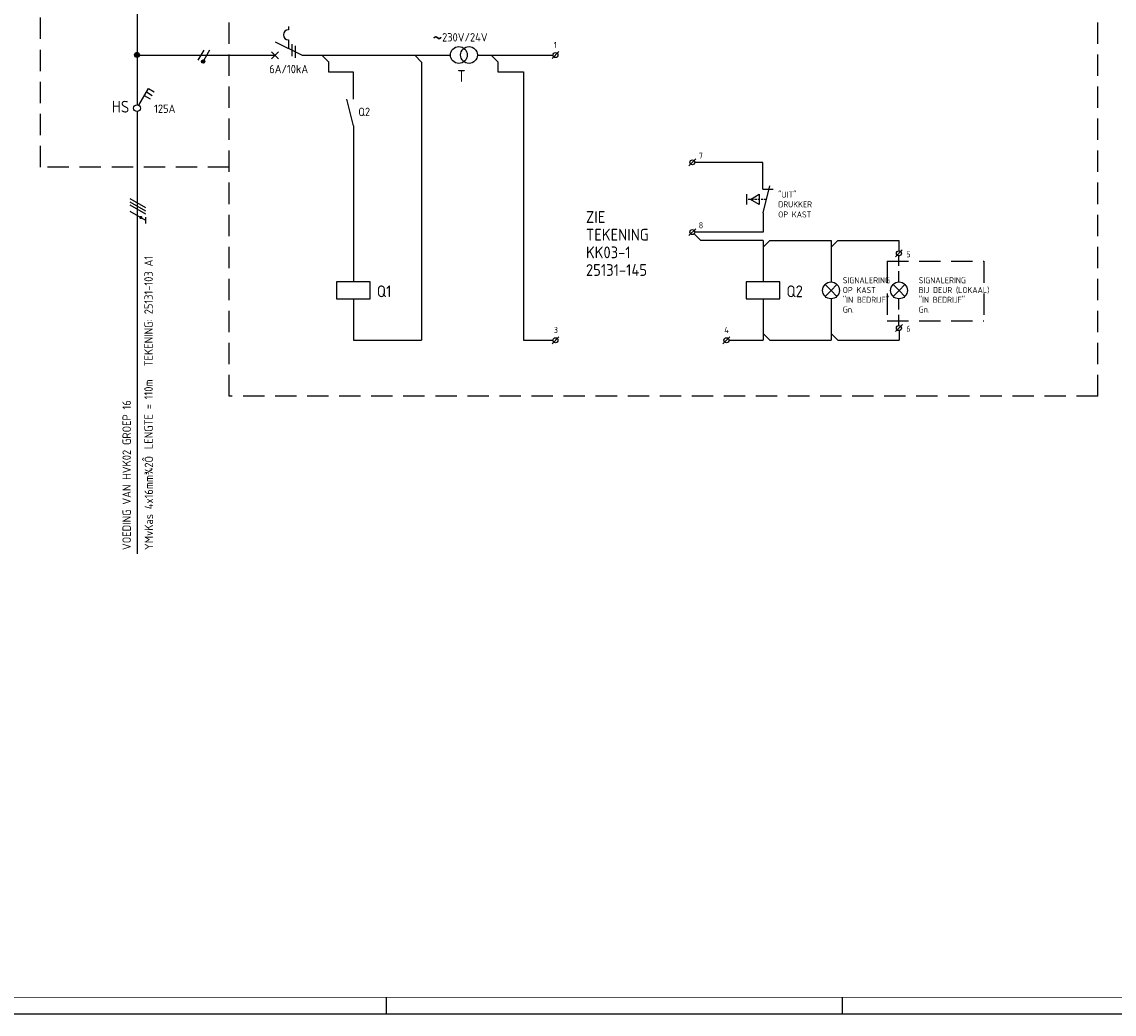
# Model space of a CAD drawing. Header units: millimetres. Extents: x 0 to 842, y 0 to 594.
# Tile 2 of 4: x 232 to 557, y 0 to 295. Entities that reach past the tile are written whole.
import ezdxf
from ezdxf.enums import TextEntityAlignment as Align

# ---------------------------------------------------------------- set-up
doc = ezdxf.new("R2010")
doc.units = ezdxf.units.MM
doc.linetypes.add('HIDDEN', pattern=[9.525, 6.35, -3.175])
doc.layers.get('0').update_dxf_attribs({"linetype": 'CONTINUOUS'})
for name, color, linetype in [('1', 7, 'CONTINUOUS'), ('40', 1, 'CONTINUOUS'), ('41', 2, 'CONTINUOUS'), ('52', 1, 'HIDDEN'), ('70', 1, 'CONTINUOUS'), ('71', 2, 'CONTINUOUS'), ('EL$2B---_KADER', 4, 'CONTINUOUS'), ('LIJN025', 10, 'CONTINUOUS'), ('LIJN035', 50, 'CONTINUOUS'), ('LIJN050', 90, 'CONTINUOUS'), ('TEKST25', 10, 'CONTINUOUS'), ('TEKST35', 50, 'CONTINUOUS'), ('TEKST50', 90, 'CONTINUOUS'), ('TEKST70', 130, 'CONTINUOUS')]:
    doc.layers.add(name, color=color, linetype=linetype)
doc.styles.add('ISO', font='ISO.SHX')
doc.styles.add('NEN', font='iso.shx')
doc.styles.add('ROMAND', font='romand')
doc.styles.get("Standard").update_dxf_attribs({"font": 'iso.shx'})

# ---------------------------------------------------------------- blocks, each defined once
blk = doc.blocks.new('A1')
at = {"layer": 'LIJN025'}
for p, q in [((340.5, 0), (340.5, 5)), ((476, 0), (476, 5))]:
    blk.add_line(p, q, dxfattribs=at)
blk.add_lwpolyline([(0, 0), (0, 594), (841, 594), (841, 0)], close=True, dxfattribs=at)
at = {"layer": 'LIJN050', "const_width": 0.2}
blk.add_lwpolyline([(836, 5), (836, 589), (25, 589), (25, 5)], close=True, dxfattribs=at)
at = {"layer": 'TEKST25', "style": 'ROMAND', "width": 2.899115}
blk.add_attdef('STATUS', text='', height=2.5, dxfattribs=at).set_placement((795, 71.5), (834, 71.5), align=Align.FIT)
at = {"layer": 'TEKST25', "style": 'ISO'}
for tag, p in [('E', (796.25, 66)), ('NAAM-E', (807.75, 66)), ('DATUM-E', (826, 66)), ('D', (796.25, 61)), ('NAAM-D', (807.75, 61)), ('DATUM-D', (826, 61)), ('C', (796.25, 56)), ('NAAM-C', (807.75, 56)), ('DATUM-C', (826, 56)), ('B', (796.25, 51)), ('NAAM-B', (807.75, 51)), ('DATUM-B', (826, 51)), ('A', (796.25, 46)), ('NAAM-A', (807.75, 46)), ('DATUM-A', (826, 46))]:
    blk.add_attdef(tag, text='', height=2.5, dxfattribs=at).set_placement(p, align=Align.CENTER)
for tag, p in [('DATUM', (673.75, 36.25)), ('SCHAAL', (709, 36.25)), ('GETEKEND', (739.25, 36.25)), ('GECONTOL.', (774, 36.25)), ('FORMAAT', (804.25, 28.25))]:
    blk.add_attdef(tag, p, '', height=2.5, dxfattribs=at)
at = {"layer": 'TEKST35', "style": 'ISO'}
for tag, p in [('PROJECT', (675.5, 72.5)), ('PLAATS', (675.5, 63.5)), ('INSTALLATIE-REGEL1', (675.5, 52.5)), ('INSTALLATIE-REGEL2', (675.5, 43.5))]:
    blk.add_attdef(tag, p, '', height=4, dxfattribs=at)
blk.add_attdef('PROJ.NR.', text='', height=4, dxfattribs=at).set_placement((822, 23), align=Align.CENTER)
at = {"layer": 'TEKST50', "style": 'ISO'}
blk.add_attdef('FILE-NAAM', text='', height=5, dxfattribs=at).set_placement((814.5, 7.5), align=Align.CENTER)
blk = doc.blocks.new('RWS023', base_point=(227, 181))
at = {"layer": '40', "style": 'NEN'}
blk.add_text('~', height=5, dxfattribs=at).set_placement((223.5, 179.5))
blk = doc.blocks.new('RWS076')
at = {"layer": '71'}
blk.add_line((2, 0), (0, 2), dxfattribs=at)
blk = doc.blocks.new('RWS075')
at = {"layer": '71'}
blk.add_line((2, 0), (0, -2), dxfattribs=at)

msp = doc.modelspace()

# ---------------------------------------------------------------- linework, layer by layer
at = {"color": 10}
for p, q in [((264.26, 242.43), (268.94, 239.72)), ((264.26, 241.49), (268.94, 238.78)), ((264.26, 241.49), (268.94, 238.78)), ((264.26, 240.55), (268.94, 237.85)), ((264.26, 238.68), (268.94, 235.97)), ((268.94, 236.91), (268.94, 235.03))]:
    msp.add_line(p, q, dxfattribs=at)
msp.add_line((264.26, 241.49), (268.94, 238.78))
at = {"color": 10, "const_width": 0.469}
msp.add_lwpolyline([(267.65, 236.99, 1), (267.42, 236.58, 1)], format="xyb", close=True, dxfattribs=at)
at = {"layer": '1', "color": 2}
for p, q in [((311.41, 293.6), (311.41, 292.6)), ((307.41, 289.02), (315.44, 285)), ((311.41, 289.6), (311.41, 287.02))]:
    msp.add_line(p, q, dxfattribs=at)
at = {"layer": '1', "color": 1}
for p, q in [((286.24, 286.55), (284.49, 283.52)), ((287.99, 286.55), (286.26, 283.56))]:
    msp.add_line(p, q, dxfattribs=at)
msp.add_circle((286.02, 283.12), 0.5, dxfattribs=at)
at = {"layer": '1', "color": 2}
msp.add_arc((311.41, 291.1), 1.5, 90, 270, dxfattribs=at)
at = {"layer": '52', "linetype": 'HIDDEN', "ltscale": 0.1}
msp.add_line((453.42, 242.19), (447.55, 242.19), dxfattribs=at)
at = {"layer": '70'}
for p, q in [((312.41, 288.27), (312.41, 284.77)), ((313.41, 287.77), (313.41, 284.27)), ((389.74, 284.09), (391.74, 286.09)), ((430.41, 252.19), (432.41, 254.19)), ((430.41, 231.46), (432.41, 233.46)), ((491.8, 225.14), (493.8, 227.14)), ((491.81, 202.94), (493.81, 204.94)), ((389.74, 199.29), (391.74, 201.29)), ((440.52, 199.29), (442.52, 201.29))]:
    msp.add_line(p, q, dxfattribs=at)
at = {"layer": '70', "const_width": 0.5}
msp.add_lwpolyline([(285.77, 283.12, 1), (286.27, 283.12, 1)], format="xyb", close=True, dxfattribs=at)
at = {"layer": '71'}
for p, q in [((306.41, 284), (308.41, 286)), ((306.41, 286), (308.41, 284)), ((323.28, 283.03), (321.32, 285)), ((350.91, 283), (348.91, 285)), ((350.91, 283), (350.91, 200.29)), ((373.65, 283.05), (371.65, 285.05)), ((330.61, 280.05), (330.61, 271.99)), ((381.23, 280.05), (381.23, 200.29)), ((266.91, 270.16), (269.81, 275.18)), ((268.56, 273.02), (270.29, 272.02)), ((269.18, 274.1), (270.91, 273.1)), ((269.81, 275.18), (271.54, 274.18)), ((330.71, 263.99), (328.71, 271.99)), ((330.71, 263.99), (330.71, 217.66)), ((452.32, 253.19), (432.16, 253.19)), ((452.32, 245.19), (452.32, 253.19)), ((447.55, 243.69), (447.55, 240.69)), ((448.7, 242.19), (451.3, 243.69)), ((451.3, 243.69), (451.3, 240.69)), ((452.32, 245.19), (455.42, 245.19)), ((452.42, 238.19), (454.42, 246.19)), ((451.3, 240.69), (448.7, 242.19)), ((452.42, 238.19), (452.42, 232.46)), ((452.42, 232.46), (432.16, 232.46)), ((452.42, 229.93), (433.94, 229.93)), ((452.42, 229.93), (452.42, 217.66)), ((454.42, 229.93), (472.62, 229.93)), ((472.62, 229.93), (472.62, 217.63)), ((474.62, 229.93), (492.8, 229.93)), ((492.8, 229.93), (492.8, 226.89)), ((492.8, 225.39), (492.8, 225.23)), ((335.71, 217.66), (325.71, 217.66)), ((325.71, 217.66), (325.71, 212.66)), ((335.71, 212.66), (335.71, 217.66)), ((447.42, 217.66), (447.42, 212.66)), ((457.42, 217.66), (447.42, 217.66)), ((457.42, 212.66), (457.42, 217.66)), ((472.62, 215.13), (470.85, 216.9)), ((472.62, 215.13), (470.85, 213.36)), ((472.62, 215.13), (474.39, 216.9)), ((472.62, 215.13), (474.39, 213.36)), ((492.82, 215.13), (491.05, 216.9)), ((492.82, 215.13), (491.05, 213.36)), ((492.82, 215.13), (494.59, 216.9)), ((492.82, 215.13), (494.59, 213.36)), ((325.71, 212.66), (335.71, 212.66)), ((330.71, 212.66), (330.71, 200.29)), ((447.42, 212.66), (457.42, 212.66)), ((452.42, 212.66), (452.42, 200.29)), ((472.62, 212.63), (472.62, 200.29)), ((492.82, 203.19), (492.82, 200.29))]:
    msp.add_line(p, q, dxfattribs=at)
for centre, radius in [((266.4, 285.1), 0.75), ((362.05, 285.1), 2.5), ((365.05, 285.1), 2.5), ((390.74, 285.09), 0.75), ((266.4, 285.1), 0.5), ((266.4, 285.1), 0.25), ((266.4, 269.3), 1), ((431.41, 253.19), 0.75), ((431.41, 232.46), 0.75), ((492.8, 226.14), 0.75), ((472.62, 215.13), 2.5), ((492.82, 215.13), 2.5), ((492.81, 203.94), 0.75), ((390.74, 200.29), 0.75), ((441.52, 200.29), 0.75)]:
    msp.add_circle(centre, radius, dxfattribs=at)
at = {"layer": 'LIJN025', "linetype": 'HIDDEN'}
for p, q in [((237.75, 251.75), (237.75, 316.3)), ((293.78, 183.65), (293.78, 316.3)), ((551.9, 183.65), (551.9, 316.3)), ((293.8, 251.75), (237.75, 251.75)), ((489.3, 223.77), (518.07, 223.77)), ((489.3, 223.77), (489.3, 206.07)), ((518.07, 223.77), (518.07, 206.07)), ((489.3, 206.07), (518.07, 206.07)), ((551.9, 183.65), (293.78, 183.65))]:
    msp.add_line(p, q, dxfattribs=at)
at = {"layer": 'LIJN035', "color": 90}
for p, q in [((266.4, 298.3), (266.4, 270.3)), ((266.4, 268.3), (266.4, 136.8))]:
    msp.add_line(p, q, dxfattribs=at)
at = {"layer": 'LIJN035'}
for p, q in [((267, 285.05), (307.46, 285.05)), ((315.44, 285), (359.55, 285)), ((323.28, 283.03), (323.28, 280.05)), ((367.55, 285.05), (389.99, 285.05)), ((373.65, 283.05), (373.65, 280.05)), ((323.28, 280.05), (330.63, 280.05)), ((373.65, 280.05), (381.23, 280.05)), ((330.71, 200.29), (350.91, 200.29)), ((381.23, 200.29), (389.99, 200.29)), ((442.27, 200.29), (452.42, 200.29)), ((454.42, 200.29), (472.62, 200.29)), ((474.62, 200.29), (492.82, 200.29))]:
    msp.add_line(p, q, dxfattribs=at)
at = {"layer": 'LIJN035', "linetype": 'HIDDEN', "ltscale": 0.5}
for p, q in [((492.8, 217.63), (492.8, 225.39)), ((492.81, 204.69), (492.81, 212.63))]:
    msp.add_line(p, q, dxfattribs=at)

# ---------------------------------------------------------------- block references
at = {"layer": '40'}
msp.add_blockref('RWS023', (357.65, 289.1), dxfattribs=at)
at = {"layer": '70'}
for p in [(431.94, 229.93), (452.42, 200.29)]:
    msp.add_blockref('RWS076', p, dxfattribs=at)
at = {"layer": 'EL$2B---_KADER'}
msp.add_blockref('A1', (0, 0), dxfattribs=at)
at = {"layer": 'TEKST70'}
for name, p in [('RWS075', (452.42, 229.93)), ('RWS075', (472.62, 229.93)), ('RWS076', (472.62, 200.29)), ('RWS076', (472.62, 200.29))]:
    msp.add_blockref(name, p, dxfattribs=at)

# ---------------------------------------------------------------- texts
at = {"layer": '40', "style": 'NEN'}
for s, height, p in [('230V/24V', 2.5, (357.05, 289.1)), ('1', 1.8, (390.24, 287.19)), ('6A/10kA', 2.5, (305.7, 279.67)), ('125A', 2.5, (271.49, 267.88)), ('Q2', 2.5, (332.16, 266.94)), ('7', 1.8, (433.32, 254.27)), ('"UIT"', 1.8, (456.92, 242.69)), ('DRUKKER ', 1.8, (456.92, 239.79)), ('OP KAST', 1.8, (456.92, 236.79)), ('8', 1.8, (433.32, 233.57)), ('5', 1.8, (494.99, 224.96)), ('SIGNALERING', 1.8, (476.12, 217.23)), ('SIGNALERING', 1.8, (498.67, 217.23)), ('OP KAST', 1.8, (476.12, 214.33)), ('BIJ DEUR (LOKAAL)', 1.8, (498.67, 214.33)), ('"IN BEDRIJF"', 1.8, (476.12, 211.43)), ('"IN BEDRIJF"', 1.8, (498.67, 211.43)), ('Gn.', 1.8, (476.12, 208.53)), ('Gn.', 1.8, (498.67, 208.53)), ('6', 1.8, (494.99, 202.81)), ('3', 1.8, (390.24, 202.47)), ('4', 1.8, (440.92, 202.47))]:
    msp.add_text(s, height=height, dxfattribs=at).set_placement(p)
at = {"layer": '40'}
for s, p in [('ZIE', (399.8, 235.18)), ('TEKENING', (399.8, 229.93)), ('KK03-1', (399.8, 224.68)), ('25131-145', (399.8, 219.43))]:
    msp.add_text(s, height=3.5, dxfattribs=at).set_placement(p)
at = {"layer": '40', "style": 'NEN'}
for s, p in [('TEKENING: 25131-103 A1', (271.08, 192.54)), ('LENGTE = 110m', (271.08, 167.94)), ('VOEDING VAN HVK02 GROEP 16', (264.58, 137.94)), ('YMvKas 4x16mm¾2Ô', (271.18, 137.94))]:
    msp.add_text(s, height=2.5, rotation=90, dxfattribs=at).set_placement(p)
at = {"layer": '41', "style": 'NEN'}
msp.add_text('T', height=3.5, dxfattribs=at).set_placement((364.05, 277.1), align=Align.RIGHT)
for s, p in [('Q1', (337.66, 213.11)), ('Q2', (459.37, 213.11))]:
    msp.add_text(s, height=3.5, dxfattribs=at).set_placement(p)
at = {"layer": 'TEKST35', "style": 'NEN'}
msp.add_text('HS', height=3.5, dxfattribs=at).set_placement((258.89, 267.98))

doc.saveas('drawing.dxf')
